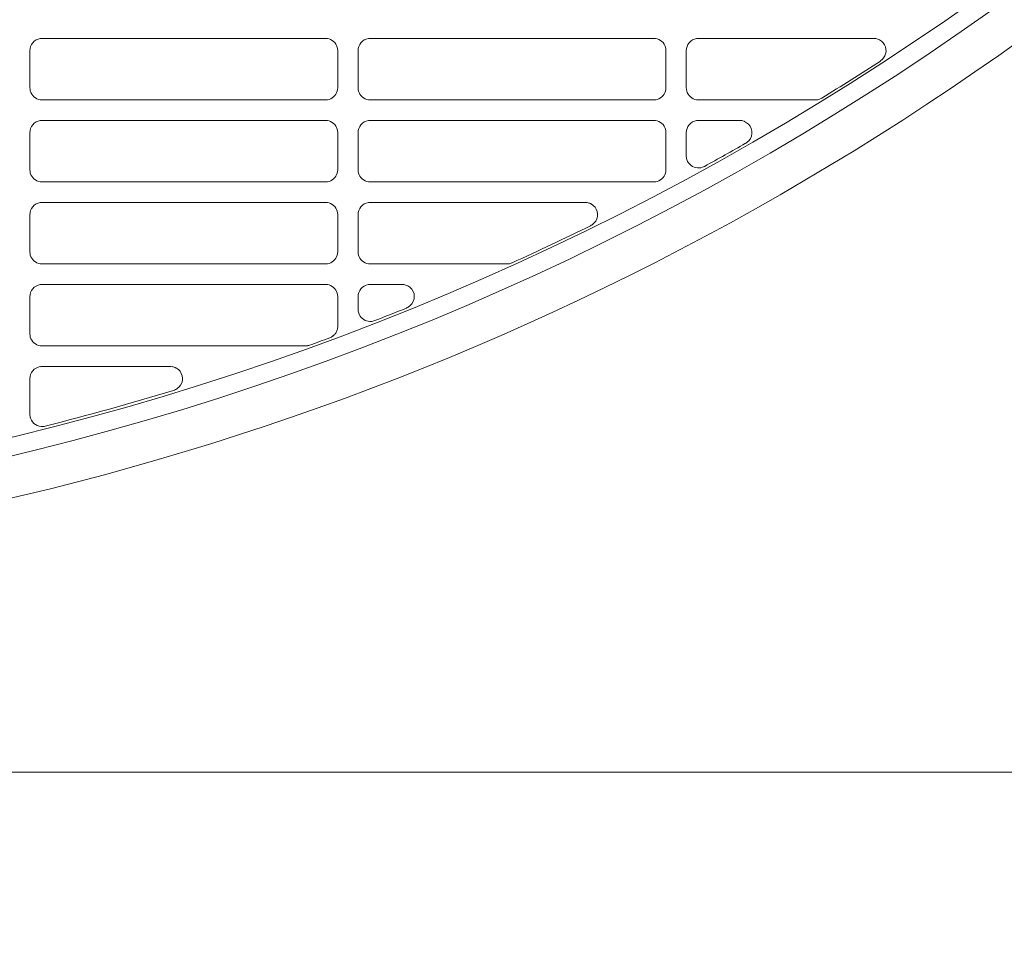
# Model space of a CAD drawing. Header units: millimetres. Extents: x -3034 to 546681, y -100001 to 133386.
# Tile 168 of 173: x 102679 to 102799, y -18414 to -18300. Entities that reach past the tile are written whole.
import ezdxf

# ---------------------------------------------------------------- set-up
doc = ezdxf.new("R2010")
doc.units = ezdxf.units.MM
doc.linetypes.add('ACAD_ISO03W100', pattern=[150, 60, -90])
doc.layers.get('Defpoints').update_dxf_attribs({"color": 252})
for name, color, linetype in [('___INST__AR_podstawy', 3, 'Continuous'), ('DETAIL', 5, 'Continuous'), ('ELEK CIENKIE', 80, 'Continuous'), ('ELEK ODGROMÓWKA', 214, 'Continuous')]:
    doc.layers.add(name, color=color, linetype=linetype)
doc.layers.add('I_WYMIARY', color=6, linetype='Continuous', lineweight=18)
doc.styles.add('DETALE1_100', font='arial.ttf', dxfattribs={"width": 0.6, "height": 200})
doc.dimstyles.new('Detale 1_100', dxfattribs={"dimscale": 0.12, "dimtxt": 250, "dimasz": 20, "dimexe": 50, "dimexo": 0, "dimgap": 30, "dimtad": 1, "dimdec": 1, "dimlfac": 0.1, "dimzin": 9, "dimdsep": 46, "dimtxsty": 'DETALE1_100', "dimblk1": 'DIM_KRESKA_', "dimblk2": 'DIM_KRESKA_', "dimsah": 1, "dimcen": 0, "dimse1": 1, "dimse2": 1, "dimclrd": 256, "dimclre": 256, "dimclrt": 256, "dimadec": 0, "dimazin": 0, "dimtfac": 0.01, "dimtdec": 1, "dimtix": 1, "dimtofl": 0, "dimtmove": 0, "dimatfit": 3, "dimfxl": 1, "dimtolj": 1, "dimtzin": 12, "dimlwd": -1, "dimarcsym": 0})

# ---------------------------------------------------------------- blocks, each defined once
blk = doc.blocks.new('iglice')
at = {"layer": 'ELEK CIENKIE', "color": 80, "linetype": 'ACAD_ISO03W100', "ltscale": 3}
blk.add_circle((-5706.4, 7322.5), 4350, dxfattribs=at)
blk = doc.blocks.new('wentDACH')
at = {"layer": 'DETAIL', "color": 8, "linetype": 'Continuous', "lineweight": 9}
for p, q in [((-83352.99, 25098.85), (-83318.46, 25098.85)), ((-83318.02, 25098.78), (-83318.23, 25098.83)), ((-83317.83, 25098.71), (-83318.02, 25098.78)), ((-83317.64, 25098.6), (-83317.83, 25098.71)), ((-83317.47, 25098.48), (-83317.64, 25098.6)), ((-83317.32, 25098.33), (-83317.47, 25098.48)), ((-83317.2, 25098.16), (-83317.32, 25098.33)), ((-83317.1, 25097.97), (-83317.2, 25098.16)), ((-83317.02, 25097.77), (-83317.1, 25097.97)), ((-83316.98, 25097.57), (-83317.02, 25097.77)), ((-83312.99, 25098.85), (-83278.46, 25098.85)), ((-83278.02, 25098.78), (-83278.23, 25098.83)), ((-83277.83, 25098.71), (-83278.02, 25098.78)), ((-83277.64, 25098.6), (-83277.83, 25098.71)), ((-83277.47, 25098.48), (-83277.64, 25098.6)), ((-83277.32, 25098.33), (-83277.47, 25098.48)), ((-83277.2, 25098.16), (-83277.32, 25098.33)), ((-83277.1, 25097.97), (-83277.2, 25098.16)), ((-83277.02, 25097.77), (-83277.1, 25097.97)), ((-83276.98, 25097.57), (-83277.02, 25097.77)), ((-83272.99, 25098.85), (-83251.64, 25098.85)), ((-83250.69, 25098.52), (-83250.93, 25098.67)), ((-83250.49, 25098.32), (-83250.69, 25098.52)), ((-83250.32, 25098.08), (-83250.49, 25098.32)), ((-83250.21, 25097.82), (-83250.32, 25098.08)), ((-83250.15, 25097.54), (-83250.21, 25097.82)), ((-83354.49, 25092.84), (-83354.49, 25097.35)), ((-83316.96, 25097.36), (-83316.98, 25097.57)), ((-83316.96, 25097.36), (-83316.96, 25092.84)), ((-83314.49, 25092.84), (-83314.49, 25097.35)), ((-83276.96, 25097.36), (-83276.98, 25097.57)), ((-83276.96, 25097.36), (-83276.96, 25092.84)), ((-83274.49, 25092.84), (-83274.49, 25097.35)), ((-83250.44, 25096.46), (-83250.29, 25096.7)), ((-83250.29, 25096.7), (-83250.19, 25096.97)), ((-83250.19, 25096.97), (-83250.14, 25097.25)), ((-83250.14, 25097.25), (-83250.15, 25097.54)), ((-83250.63, 25096.25), (-83250.44, 25096.46)), ((-83354.49, 25092.84), (-83354.47, 25092.63)), ((-83354.47, 25092.63), (-83354.43, 25092.43)), ((-83354.43, 25092.43), (-83354.36, 25092.23)), ((-83354.36, 25092.23), (-83354.26, 25092.04)), ((-83354.26, 25092.04), (-83354.13, 25091.87)), ((-83354.13, 25091.87), (-83353.99, 25091.72)), ((-83317.47, 25091.72), (-83317.32, 25091.87)), ((-83317.32, 25091.87), (-83317.2, 25092.04)), ((-83317.2, 25092.04), (-83317.1, 25092.22)), ((-83317.1, 25092.22), (-83317.02, 25092.42)), ((-83317.02, 25092.42), (-83316.98, 25092.63)), ((-83316.98, 25092.63), (-83316.96, 25092.84)), ((-83314.49, 25092.84), (-83314.48, 25092.63)), ((-83314.48, 25092.63), (-83314.43, 25092.43)), ((-83314.43, 25092.43), (-83314.36, 25092.23)), ((-83314.36, 25092.23), (-83314.26, 25092.04)), ((-83314.26, 25092.04), (-83314.13, 25091.87)), ((-83314.13, 25091.87), (-83313.99, 25091.72)), ((-83277.47, 25091.72), (-83277.32, 25091.87)), ((-83277.32, 25091.87), (-83277.2, 25092.04)), ((-83277.2, 25092.04), (-83277.1, 25092.22)), ((-83277.1, 25092.22), (-83277.02, 25092.42)), ((-83277.02, 25092.42), (-83276.98, 25092.63)), ((-83276.98, 25092.63), (-83276.96, 25092.84)), ((-83274.49, 25092.84), (-83274.48, 25092.63)), ((-83274.48, 25092.63), (-83274.43, 25092.43)), ((-83274.43, 25092.43), (-83274.36, 25092.23)), ((-83274.36, 25092.23), (-83274.26, 25092.04)), ((-83274.26, 25092.04), (-83274.14, 25091.87)), ((-83274.14, 25091.87), (-83273.99, 25091.72)), ((-83353.99, 25091.72), (-83353.82, 25091.59)), ((-83353.82, 25091.59), (-83353.64, 25091.49)), ((-83353.64, 25091.49), (-83353.44, 25091.41)), ((-83353.44, 25091.41), (-83353.23, 25091.36)), ((-83318.45, 25091.35), (-83353, 25091.35)), ((-83318.22, 25091.36), (-83318.02, 25091.41)), ((-83318.02, 25091.41), (-83317.82, 25091.49)), ((-83317.82, 25091.49), (-83317.63, 25091.59)), ((-83317.63, 25091.59), (-83317.47, 25091.72)), ((-83313.99, 25091.72), (-83313.82, 25091.59)), ((-83313.82, 25091.59), (-83313.64, 25091.49)), ((-83313.64, 25091.49), (-83313.44, 25091.41)), ((-83313.44, 25091.41), (-83313.23, 25091.36)), ((-83278.45, 25091.35), (-83313, 25091.35)), ((-83278.22, 25091.36), (-83278.02, 25091.41)), ((-83278.02, 25091.41), (-83277.82, 25091.49)), ((-83277.82, 25091.49), (-83277.64, 25091.59)), ((-83277.64, 25091.59), (-83277.47, 25091.72)), ((-83273.99, 25091.72), (-83273.82, 25091.59)), ((-83273.82, 25091.59), (-83273.64, 25091.49)), ((-83273.64, 25091.49), (-83273.44, 25091.41)), ((-83273.44, 25091.41), (-83273.23, 25091.36)), ((-83258.77, 25091.35), (-83273, 25091.35)), ((-83352.99, 25088.85), (-83318.46, 25088.85)), ((-83318.02, 25088.78), (-83318.23, 25088.83)), ((-83317.83, 25088.71), (-83318.02, 25088.78)), ((-83317.64, 25088.6), (-83317.83, 25088.71)), ((-83317.47, 25088.48), (-83317.64, 25088.6)), ((-83317.32, 25088.33), (-83317.47, 25088.48)), ((-83317.2, 25088.16), (-83317.32, 25088.33)), ((-83317.1, 25087.97), (-83317.2, 25088.16)), ((-83312.99, 25088.85), (-83278.46, 25088.85)), ((-83278.02, 25088.78), (-83278.23, 25088.83)), ((-83277.83, 25088.71), (-83278.02, 25088.78)), ((-83277.64, 25088.6), (-83277.83, 25088.71)), ((-83277.47, 25088.48), (-83277.64, 25088.6)), ((-83277.32, 25088.33), (-83277.47, 25088.48)), ((-83277.2, 25088.16), (-83277.32, 25088.33)), ((-83277.1, 25087.97), (-83277.2, 25088.16)), ((-83272.99, 25088.85), (-83268, 25088.85)), ((-83267.99, 25088.85), (-83268, 25088.85)), ((-83268, 25088.85), (-83268, 25088.85)), ((-83267.98, 25088.85), (-83267.99, 25088.85)), ((-83267.97, 25088.85), (-83267.98, 25088.85)), ((-83267.96, 25088.85), (-83267.97, 25088.85)), ((-83267.95, 25088.85), (-83267.96, 25088.85)), ((-83267.96, 25088.85), (-83267.96, 25088.85)), ((-83267.13, 25088.57), (-83267.39, 25088.72)), ((-83266.89, 25088.37), (-83267.13, 25088.57)), ((-83266.71, 25088.13), (-83266.89, 25088.37)), ((-83354.49, 25082.84), (-83354.49, 25087.35)), ((-83317.02, 25087.77), (-83317.1, 25087.97)), ((-83316.98, 25087.57), (-83317.02, 25087.77)), ((-83316.96, 25087.36), (-83316.98, 25087.57)), ((-83316.96, 25087.36), (-83316.96, 25082.84)), ((-83314.49, 25082.84), (-83314.49, 25087.35)), ((-83277.02, 25087.77), (-83277.1, 25087.97)), ((-83276.98, 25087.57), (-83277.02, 25087.77)), ((-83276.96, 25087.36), (-83276.98, 25087.57)), ((-83276.96, 25087.36), (-83276.96, 25082.84)), ((-83274.49, 25084.55), (-83274.49, 25087.35)), ((-83266.58, 25087.85), (-83266.71, 25088.13)), ((-83266.67, 25086.66), (-83266.55, 25086.94)), ((-83266.5, 25087.55), (-83266.58, 25087.85)), ((-83266.55, 25086.94), (-83266.5, 25087.25)), ((-83266.5, 25087.25), (-83266.5, 25087.55)), ((-83267.06, 25086.19), (-83266.84, 25086.41)), ((-83266.84, 25086.41), (-83266.67, 25086.66)), ((-83274.32, 25083.85), (-83274.21, 25083.67)), ((-83274.21, 25083.67), (-83274.07, 25083.51)), ((-83274.07, 25083.51), (-83273.91, 25083.36)), ((-83273.91, 25083.36), (-83273.73, 25083.24)), ((-83354.49, 25082.84), (-83354.47, 25082.63)), ((-83354.47, 25082.63), (-83354.43, 25082.43)), ((-83354.43, 25082.43), (-83354.36, 25082.23)), ((-83354.36, 25082.23), (-83354.26, 25082.04)), ((-83317.2, 25082.04), (-83317.1, 25082.22)), ((-83317.1, 25082.22), (-83317.02, 25082.42)), ((-83317.02, 25082.42), (-83316.98, 25082.63)), ((-83316.98, 25082.63), (-83316.96, 25082.84)), ((-83314.49, 25082.84), (-83314.48, 25082.63)), ((-83314.48, 25082.63), (-83314.43, 25082.43)), ((-83314.43, 25082.43), (-83314.36, 25082.23)), ((-83314.36, 25082.23), (-83314.26, 25082.04)), ((-83277.2, 25082.04), (-83277.1, 25082.22)), ((-83277.1, 25082.22), (-83277.02, 25082.42)), ((-83277.02, 25082.42), (-83276.98, 25082.63)), ((-83276.98, 25082.63), (-83276.96, 25082.84)), ((-83273.73, 25083.24), (-83273.54, 25083.15)), ((-83273.54, 25083.15), (-83273.34, 25083.09)), ((-83273.34, 25083.09), (-83273.12, 25083.06)), ((-83273.12, 25083.06), (-83272.91, 25083.05)), ((-83272.91, 25083.05), (-83272.7, 25083.08)), ((-83272.7, 25083.08), (-83272.49, 25083.14)), ((-83354.26, 25082.04), (-83354.13, 25081.87)), ((-83354.13, 25081.87), (-83353.99, 25081.72)), ((-83353.99, 25081.72), (-83353.82, 25081.59)), ((-83353.82, 25081.59), (-83353.64, 25081.49)), ((-83353.64, 25081.49), (-83353.44, 25081.41)), ((-83353.44, 25081.41), (-83353.23, 25081.36)), ((-83318.45, 25081.35), (-83353, 25081.35)), ((-83318.22, 25081.36), (-83318.02, 25081.41)), ((-83318.02, 25081.41), (-83317.82, 25081.49)), ((-83317.82, 25081.49), (-83317.63, 25081.59)), ((-83317.63, 25081.59), (-83317.47, 25081.72)), ((-83317.47, 25081.72), (-83317.32, 25081.87)), ((-83317.32, 25081.87), (-83317.2, 25082.04)), ((-83314.26, 25082.04), (-83314.13, 25081.87)), ((-83314.13, 25081.87), (-83313.99, 25081.72)), ((-83313.99, 25081.72), (-83313.82, 25081.59)), ((-83313.82, 25081.59), (-83313.64, 25081.49)), ((-83313.64, 25081.49), (-83313.44, 25081.41)), ((-83313.44, 25081.41), (-83313.23, 25081.36)), ((-83278.45, 25081.35), (-83313, 25081.35)), ((-83278.22, 25081.36), (-83278.02, 25081.41)), ((-83278.02, 25081.41), (-83277.82, 25081.49)), ((-83277.82, 25081.49), (-83277.64, 25081.59)), ((-83277.64, 25081.59), (-83277.47, 25081.72)), ((-83277.47, 25081.72), (-83277.32, 25081.87)), ((-83277.32, 25081.87), (-83277.2, 25082.04)), ((-83352.99, 25078.85), (-83318.46, 25078.85)), ((-83318.02, 25078.78), (-83318.23, 25078.83)), ((-83317.83, 25078.71), (-83318.02, 25078.78)), ((-83317.64, 25078.6), (-83317.83, 25078.71)), ((-83317.47, 25078.48), (-83317.64, 25078.6)), ((-83312.99, 25078.85), (-83286.81, 25078.85)), ((-83285.82, 25078.49), (-83286.07, 25078.66)), ((-83354.49, 25072.84), (-83354.49, 25077.35)), ((-83317.32, 25078.33), (-83317.47, 25078.48)), ((-83317.2, 25078.16), (-83317.32, 25078.33)), ((-83317.1, 25077.97), (-83317.2, 25078.16)), ((-83317.02, 25077.77), (-83317.1, 25077.97)), ((-83316.98, 25077.57), (-83317.02, 25077.77)), ((-83316.96, 25077.36), (-83316.98, 25077.57)), ((-83316.96, 25077.36), (-83316.96, 25072.84)), ((-83314.49, 25072.84), (-83314.49, 25077.35)), ((-83285.61, 25078.27), (-83285.82, 25078.49)), ((-83285.45, 25078.02), (-83285.61, 25078.27)), ((-83285.34, 25077.73), (-83285.45, 25078.02)), ((-83285.3, 25077.44), (-83285.34, 25077.73)), ((-83285.31, 25077.14), (-83285.3, 25077.44)), ((-83285.93, 25076.14), (-83285.71, 25076.34)), ((-83285.71, 25076.34), (-83285.52, 25076.58)), ((-83285.52, 25076.58), (-83285.39, 25076.85)), ((-83285.39, 25076.85), (-83285.31, 25077.14)), ((-83354.49, 25072.84), (-83354.47, 25072.63)), ((-83354.47, 25072.63), (-83354.43, 25072.43)), ((-83317.02, 25072.42), (-83316.98, 25072.63)), ((-83316.98, 25072.63), (-83316.96, 25072.84)), ((-83314.49, 25072.84), (-83314.48, 25072.63)), ((-83314.48, 25072.63), (-83314.43, 25072.43)), ((-83354.43, 25072.43), (-83354.36, 25072.23)), ((-83354.36, 25072.23), (-83354.26, 25072.04)), ((-83354.26, 25072.04), (-83354.13, 25071.87)), ((-83354.13, 25071.87), (-83353.99, 25071.72)), ((-83353.99, 25071.72), (-83353.82, 25071.59)), ((-83353.82, 25071.59), (-83353.64, 25071.49)), ((-83353.64, 25071.49), (-83353.44, 25071.41)), ((-83353.44, 25071.41), (-83353.23, 25071.36)), ((-83318.45, 25071.35), (-83353, 25071.35)), ((-83318.22, 25071.36), (-83318.02, 25071.41)), ((-83318.02, 25071.41), (-83317.82, 25071.49)), ((-83317.82, 25071.49), (-83317.63, 25071.59)), ((-83317.63, 25071.59), (-83317.47, 25071.72)), ((-83317.47, 25071.72), (-83317.32, 25071.87)), ((-83317.32, 25071.87), (-83317.2, 25072.04)), ((-83317.2, 25072.04), (-83317.1, 25072.22)), ((-83317.1, 25072.22), (-83317.02, 25072.42)), ((-83314.43, 25072.43), (-83314.36, 25072.23)), ((-83314.36, 25072.23), (-83314.26, 25072.04)), ((-83314.26, 25072.04), (-83314.13, 25071.87)), ((-83314.13, 25071.87), (-83313.99, 25071.72)), ((-83313.99, 25071.72), (-83313.82, 25071.59)), ((-83313.82, 25071.59), (-83313.64, 25071.49)), ((-83313.64, 25071.49), (-83313.44, 25071.41)), ((-83313.44, 25071.41), (-83313.23, 25071.36)), ((-83296.36, 25071.35), (-83313, 25071.35)), ((-83352.99, 25068.85), (-83318.46, 25068.85)), ((-83318.02, 25068.78), (-83318.23, 25068.83)), ((-83317.83, 25068.71), (-83318.02, 25068.78)), ((-83317.64, 25068.6), (-83317.83, 25068.71)), ((-83317.47, 25068.48), (-83317.64, 25068.6)), ((-83317.32, 25068.33), (-83317.47, 25068.48)), ((-83317.2, 25068.16), (-83317.32, 25068.33)), ((-83317.1, 25067.97), (-83317.2, 25068.16)), ((-83317.02, 25067.77), (-83317.1, 25067.97)), ((-83316.98, 25067.57), (-83317.02, 25067.77)), ((-83312.99, 25068.85), (-83309.16, 25068.85)), ((-83308.17, 25068.5), (-83308.43, 25068.67)), ((-83307.95, 25068.27), (-83308.17, 25068.5)), ((-83307.78, 25068), (-83307.95, 25068.27)), ((-83307.67, 25067.7), (-83307.78, 25068)), ((-83354.49, 25062.84), (-83354.49, 25067.35)), ((-83316.96, 25067.36), (-83316.98, 25067.57)), ((-83316.96, 25067.36), (-83316.96, 25063.75)), ((-83314.49, 25065.83), (-83314.49, 25067.35)), ((-83307.92, 25066.5), (-83307.76, 25066.77)), ((-83307.76, 25066.77), (-83307.66, 25067.08)), ((-83307.63, 25067.39), (-83307.67, 25067.7)), ((-83307.66, 25067.08), (-83307.63, 25067.39)), ((-83308.38, 25066.07), (-83308.13, 25066.26)), ((-83308.13, 25066.26), (-83307.92, 25066.5)), ((-83314.32, 25065.13), (-83314.22, 25064.96)), ((-83314.22, 25064.96), (-83314.09, 25064.81)), ((-83314.09, 25064.81), (-83313.95, 25064.68)), ((-83313.95, 25064.68), (-83313.8, 25064.56)), ((-83313.8, 25064.56), (-83313.63, 25064.47)), ((-83313.63, 25064.47), (-83313.45, 25064.4)), ((-83313.45, 25064.4), (-83313.26, 25064.35)), ((-83313.26, 25064.35), (-83313.07, 25064.33)), ((-83313.07, 25064.33), (-83312.87, 25064.34)), ((-83312.87, 25064.34), (-83312.68, 25064.36)), ((-83317.21, 25062.92), (-83317.16, 25063)), ((-83317.16, 25063), (-83317.12, 25063.09)), ((-83354.49, 25062.84), (-83354.47, 25062.63)), ((-83354.47, 25062.63), (-83354.43, 25062.43)), ((-83354.43, 25062.43), (-83354.36, 25062.23)), ((-83354.36, 25062.23), (-83354.26, 25062.04)), ((-83354.26, 25062.04), (-83354.13, 25061.87)), ((-83354.13, 25061.87), (-83353.99, 25061.72)), ((-83317.55, 25062.56), (-83317.47, 25062.63)), ((-83317.47, 25062.63), (-83317.4, 25062.69)), ((-83317.4, 25062.69), (-83317.33, 25062.76)), ((-83317.33, 25062.76), (-83317.27, 25062.84)), ((-83317.27, 25062.84), (-83317.21, 25062.92)), ((-83353.99, 25061.72), (-83353.82, 25061.59)), ((-83353.82, 25061.59), (-83353.64, 25061.49)), ((-83353.64, 25061.49), (-83353.44, 25061.41)), ((-83353.44, 25061.41), (-83353.23, 25061.36)), ((-83320.94, 25061.35), (-83353, 25061.35)), ((-83352.99, 25058.85), (-83337.43, 25058.85)), ((-83336.39, 25058.47), (-83336.63, 25058.64)), ((-83336.18, 25058.26), (-83336.39, 25058.47)), ((-83336.03, 25058), (-83336.18, 25058.26)), ((-83354.49, 25053.01), (-83354.49, 25057.35)), ((-83335.92, 25057.72), (-83336.03, 25058)), ((-83335.98, 25056.85), (-83335.9, 25057.13)), ((-83335.88, 25057.43), (-83335.92, 25057.72)), ((-83335.9, 25057.13), (-83335.88, 25057.43)), ((-83336.52, 25056.15), (-83336.3, 25056.35)), ((-83336.3, 25056.35), (-83336.11, 25056.58)), ((-83336.11, 25056.58), (-83335.98, 25056.85)), ((-83165.08, 25009.39), (-83727.52, 25009.39))]:
    blk.add_line(p, q, dxfattribs=at)
for centre, radius, start, end in [((-83435.72, 25380.09), 339.2, 273.2993, 323.4916), ((-83435.72, 25380.09), 341.4, 273.7169, 323.4916), ((-83435.72, 25380.09), 346.4, 233.7024, 306.2976), ((-83352.99, 25097.35), 1.5, 98.9179, 180.0041), ((-83352.99, 25097.34), 1.5, 90.0027, 98.9533), ((-83318.46, 25097.33), 1.51, 81.0734, 89.9974), ((-83312.99, 25097.35), 1.5, 98.9306, 180.0084), ((-83312.99, 25097.34), 1.5, 90.0027, 98.9553), ((-83278.46, 25097.33), 1.52, 81.0741, 89.9974), ((-83272.99, 25097.35), 1.5, 98.9451, 180.0129), ((-83272.99, 25097.34), 1.5, 90.0027, 98.9591), ((-83251.64, 25097.3), 1.55, 80.8322, 89.996), ((-83251.64, 25097.31), 1.53, 71.6071, 80.8196), ((-83251.64, 25097.32), 1.52, 62.3942, 71.5937), ((-83435.69, 25380.08), 338.86, 301.6328, 303.0623), ((-83251.67, 25097.39), 1.55, 303.065, 308.3198), ((-83251.67, 25097.39), 1.54, 308.3181, 312.1761), ((-83353, 25092.84), 1.49, 261.0392, 269.9983), ((-83318.45, 25092.85), 1.5, 270.0017, 278.9376), ((-83313, 25092.84), 1.49, 261.0366, 269.9983), ((-83278.45, 25092.85), 1.5, 270.0016, 278.9362), ((-83273, 25092.84), 1.49, 261.0339, 269.9983), ((-83258.77, 25092.86), 1.52, 270.0517, 285.8151), ((-83258.77, 25092.87), 1.52, 285.8459, 293.7394), ((-83258.77, 25092.87), 1.53, 293.7446, 301.6316), ((-83352.99, 25087.35), 1.5, 98.9156, 180.0009), ((-83352.99, 25087.34), 1.5, 90.0027, 98.9531), ((-83318.46, 25087.33), 1.51, 81.0728, 89.9974), ((-83312.99, 25087.35), 1.5, 98.9291, 180.0053), ((-83312.99, 25087.34), 1.5, 90.0027, 98.9559), ((-83278.46, 25087.33), 1.52, 81.0744, 89.9974), ((-83272.99, 25087.35), 1.5, 98.9428, 180.0097), ((-83272.99, 25087.34), 1.5, 90.0027, 98.9589), ((-83268, 25087.29), 1.55, 82.4535, 87.9868), ((-83268, 25087.3), 1.55, 78.8061, 82.4547), ((-83268, 25087.31), 1.54, 69.5281, 78.803), ((-83268, 25087.32), 1.53, 66.6017, 69.5132), ((-83435.69, 25380.08), 338.85, 298.8334, 299.8052), ((-83268.04, 25087.4), 1.56, 299.8089, 308.9798), ((-83272.98, 25084.55), 1.51, 180.0473, 198.2294), ((-83272.99, 25084.54), 1.5, 198.3025, 207.4074), ((-83273, 25084.56), 1.51, 289.7334, 298.8309), ((-83353, 25082.84), 1.49, 261.0393, 269.9983), ((-83318.45, 25082.85), 1.5, 270.0016, 278.9366), ((-83313, 25082.84), 1.49, 261.0375, 269.9983), ((-83278.45, 25082.85), 1.5, 270.0016, 278.9352), ((-83352.99, 25077.35), 1.5, 98.9133, 179.9978), ((-83352.99, 25077.34), 1.5, 90.0028, 98.9528), ((-83318.46, 25077.33), 1.51, 81.074, 89.9973), ((-83312.99, 25077.35), 1.5, 98.926, 180.0021), ((-83312.99, 25077.34), 1.5, 90.0028, 98.9548), ((-83286.81, 25077.28), 1.57, 80.4816, 89.9968), ((-83286.81, 25077.29), 1.55, 65.1829, 80.4557), ((-83286.8, 25077.32), 1.53, 61.2046, 65.1295), ((-83286.84, 25077.41), 1.56, 303.3579, 305.6956), ((-83435.69, 25380.09), 338.87, 294.3961, 296.1864), ((-83286.85, 25077.42), 1.57, 296.1899, 303.3553), ((-83353, 25072.84), 1.49, 261.0393, 269.9984), ((-83318.45, 25072.85), 1.5, 270.0016, 278.9376), ((-83313, 25072.84), 1.49, 261.0367, 269.9984), ((-83296.36, 25072.88), 1.54, 270.0575, 286.0371), ((-83296.37, 25072.89), 1.55, 286.0622, 294.3949), ((-83352.99, 25067.35), 1.5, 98.911, 179.9946), ((-83352.99, 25067.34), 1.5, 90.0028, 98.9525), ((-83318.46, 25067.33), 1.51, 81.0734, 89.9973), ((-83312.99, 25067.35), 1.5, 98.9246, 179.9989), ((-83312.99, 25067.34), 1.5, 90.0028, 98.9554), ((-83309.16, 25067.25), 1.6, 80.7515, 89.998), ((-83309.16, 25067.27), 1.58, 71.5993, 80.741), ((-83309.15, 25067.29), 1.56, 62.9214, 71.5871), ((-83309.15, 25067.3), 1.54, 62.4511, 62.9041), ((-83312.98, 25065.83), 1.51, 180.051, 198.5087), ((-83312.99, 25065.82), 1.5, 198.5842, 207.8332), ((-83435.69, 25380.08), 338.85, 291.3273, 292.0273), ((-83309.2, 25067.45), 1.6, 292.0289, 300.968), ((-83313, 25065.84), 1.51, 282.0878, 291.3249), ((-83318.46, 25063.75), 1.49, 333.8642, 342.5592), ((-83318.46, 25063.75), 1.5, 342.6154, 359.9488), ((-83435.69, 25380.07), 338.85, 289.8889, 290.3329), ((-83318.47, 25063.76), 1.51, 290.3346, 307.6787), ((-83353, 25062.84), 1.49, 261.0394, 269.9984), ((-83320.94, 25062.9), 1.55, 270.008, 276.6433), ((-83320.94, 25062.91), 1.56, 276.6474, 283.2748), ((-83320.95, 25062.92), 1.57, 283.2755, 289.8883), ((-83352.99, 25057.35), 1.5, 98.9087, 179.9914), ((-83352.99, 25057.34), 1.5, 90.0028, 98.9522), ((-83337.43, 25057.18), 1.66, 80.4783, 90.0002), ((-83337.43, 25057.21), 1.64, 71.1256, 80.4695), ((-83337.42, 25057.25), 1.6, 61.7775, 71.1148), ((-83337.41, 25057.27), 1.57, 60.6076, 61.7494), ((-83435.7, 25380.12), 338.89, 284.1895, 286.9323), ((-83337.48, 25057.51), 1.66, 286.9315, 296.1929), ((-83337.47, 25057.49), 1.64, 296.2016, 305.5469), ((-83352.98, 25053.02), 1.51, 180.0568, 198.9614), ((-83353, 25053.01), 1.49, 199.0413, 274.8816), ((-83353, 25053.03), 1.51, 274.8122, 284.187)]:
    blk.add_arc(centre, radius, start, end, dxfattribs=at)
blk = doc.blocks.new('DIM_KRESKA_')
for p, q in [((0, 14), (0, -14)), ((-6, 0), (6, 0))]:
    blk.add_line(p, q)
at = {"const_width": 1.2}
blk.add_lwpolyline([(-4.243, -4.243), (4.243, 4.243)], dxfattribs=at)
blk = doc.blocks.new('*D524')
at = {"layer": 'Defpoints', "color": 0}
for p in [(101226.4, -17351.32), (109926.4, -17351.32), (109926.4, -19434.49)]:
    blk.add_point(p, dxfattribs=at)
at = {"layer": 'I_WYMIARY'}
blk.add_line((101228.8, -19434.49), (109924, -19434.49), dxfattribs=at)
at = {"layer": 'I_WYMIARY', "xscale": 2.4, "yscale": 2.4, "zscale": 2.4, "rotation": 180}
blk.add_blockref('DIM_KRESKA_', (101226.4, -19434.49), dxfattribs=at)
at = {"layer": 'I_WYMIARY', "xscale": 2.4, "yscale": 2.4, "zscale": 2.4}
blk.add_blockref('DIM_KRESKA_', (109926.4, -19434.49), dxfattribs=at)
at = {"layer": 'I_WYMIARY', "insert": (105576.4, -19328.7), "char_height": 200, "attachment_point": 5, "style": 'DETALE1_100'}
blk.add_mtext('\\A1;870', dxfattribs=at)

msp = doc.modelspace()

# ---------------------------------------------------------------- block references
at = {"layer": '___INST__AR_podstawy', "color": 210, "lineweight": 40}
msp.add_blockref('wentDACH', (186034.592, -43400.942), dxfattribs=at)
at = {"layer": 'ELEK ODGROMÓWKA'}
msp.add_blockref('iglice', (111335.99, -24243.943), dxfattribs=at)

# ---------------------------------------------------------------- dimensions: what is measured, and where the dimension line sits
at = {"layer": 'I_WYMIARY'}
dim = msp.add_linear_dim(base=(109926.396, -19434.486), p1=(101226.396, -17351.322), p2=(109926.396, -17351.322), dimstyle='Detale 1_100', dxfattribs=at)
dim.commit()
dim.dimension.update_dxf_attribs({"geometry": '*D524', "text_midpoint": (105576.396, -19328.703)})

doc.saveas('drawing.dxf')
